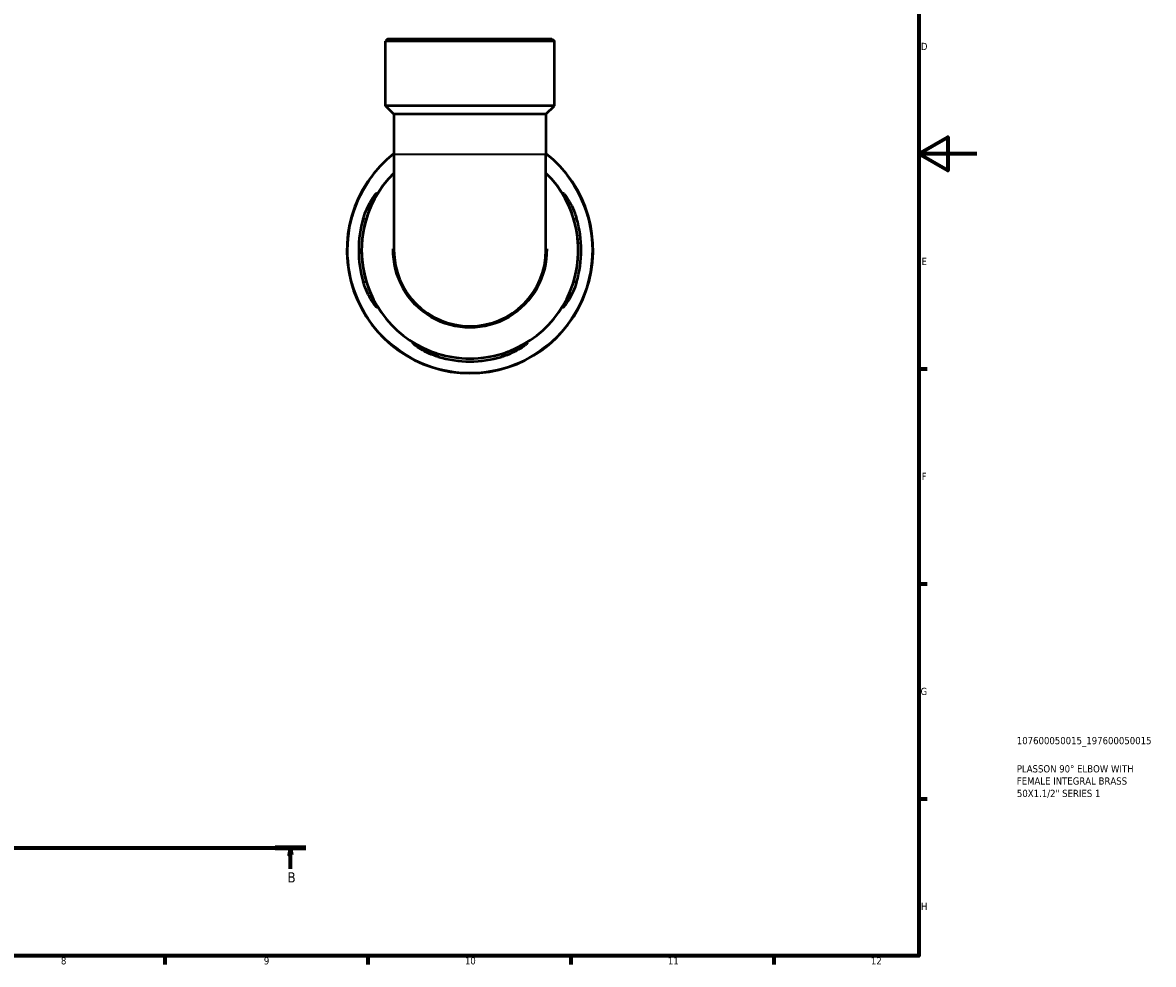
# Model space of a CAD drawing. Header units: millimetres. Extents: x 0 to 902, y 0 to 769.
# Tile 5 of 6: x 512 to 902, y 17 to 342. Entities that reach past the tile are written whole.
import ezdxf

# ---------------------------------------------------------------- set-up
doc = ezdxf.new("R2010")
doc.units = ezdxf.units.MM
doc.linetypes.add('CHAIN', pattern=[0.7087, 0.4724, -0.0591, 0.1181, -0.0591])
for name, color, linetype, lineweight in [('Border (ISO)', 7, 'Continuous', 70), ('Section Line (ISO)', 7, 'CHAIN', 70), ('Title (ISO)', 7, 'Continuous', 50), ('Visible (ISO)', 7, 'Continuous', 50), ('Visible Narrow (ISO)', 7, 'Continuous', 35)]:
    doc.layers.add(name, color=color, linetype=linetype, lineweight=lineweight)
doc.styles.add('Label Text (ISO)', font='tahoma.ttf')
doc.styles.add('Note Text (ISO)', font='tahoma.ttf')

# ---------------------------------------------------------------- blocks, each defined once
blk = doc.blocks.new('Borders Default Border')
at = {"layer": 'Border (ISO)'}
for p, q in [((821, 222.75), (823.9, 222.75)), ((821, 148.5), (823.9, 148.5)), ((821, 74.25), (823.9, 74.25)), ((560.67, 20), (560.67, 17.1)), ((630.75, 20), (630.75, 17.1)), ((700.83, 20), (700.83, 17.1)), ((770.92, 20), (770.92, 17.1))]:
    blk.add_line(p, q, dxfattribs=at)
at = {"layer": 'Border (ISO)', "flags": 128}
for points in [[(20, 20), (20, 574), (821, 574), (821, 20), (20, 20)], [(841, 297), (821, 297), (831, 302.77), (831, 291.23), (821, 297)]]:
    blk.add_lwpolyline(points, dxfattribs=at)
at = {"layer": 'Border (ISO)', "color": 232, "true_color": 0xca0064, "char_height": 2.5, "attachment_point": 7, "style": 'Note Text (ISO)'}
for s, insert in [('D', (821.73, 332.88)), ('E', (821.94, 258.63)), ('F', (822, 184.38)), ('G', (821.61, 110.08)), ('H', (821.74, 35.88)), ('8', (524.81, 17.04)), ('9', (594.88, 17.05)), ('10', (664.29, 17.05)), ('11', (734.37, 17.1)), ('12', (804.46, 17.1))]:
    blk.add_mtext(s, dxfattribs=dict(at, insert=insert))
blk = doc.blocks.new('Title Blocks ISO')
at = {"layer": 'Title (ISO)', "color": 232, "true_color": 0xca0064, "style": 'Note Text (ISO)'}
for tag, p in [('PART_NUMBER_001', (33.84, 73.14)), ('DESCRIPTION_001', (33.84, 63.4)), ('DESCRIPTION_002', (33.84, 59.19)), ('DESCRIPTION_003', (33.88, 54.91))]:
    blk.add_attdef(tag, p, '', height=2.5, dxfattribs=at)
blk = doc.blocks.new('2dTransSection0')
at = {"layer": 'Section Line (ISO)', "linetype": 'CHAIN'}
blk.add_line((260.21, 57.4), (609.35, 57.4), dxfattribs=at)
at = {"layer": 'Section Line (ISO)', "linetype": 'Continuous', "lineweight": 140}
for p, q in [((260.21, 57.4), (270.73, 57.4)), ((598.82, 57.4), (609.35, 57.4))]:
    blk.add_line(p, q, dxfattribs=at)
at = {"layer": 'Section Line (ISO)', "linetype": 'Continuous'}
for p, q in [((265.47, 57.4), (264.97, 54.9)), ((264.97, 54.9), (265.97, 54.9)), ((265.47, 54.9), (265.47, 57.4)), ((265.97, 54.9), (265.47, 57.4)), ((265.47, 50.14), (265.47, 54.9)), ((604.09, 57.4), (603.59, 54.9)), ((603.59, 54.9), (604.59, 54.9)), ((604.09, 54.9), (604.09, 57.4)), ((604.59, 54.9), (604.09, 57.4)), ((604.09, 50.14), (604.09, 54.9))]:
    blk.add_line(p, q, dxfattribs=at)
at = {"layer": 'Section Line (ISO)', "linetype": 'Continuous', "flags": 128}
for points in [[(265.97, 54.9), (265.47, 57.4), (264.97, 54.9), (265.97, 54.9)], [(604.59, 54.9), (604.09, 57.4), (603.59, 54.9), (604.59, 54.9)]]:
    blk.add_lwpolyline(points, dxfattribs=at)
at = {"layer": 'Section Line (ISO)'}
for points in [[(265.97, 54.9), (265.47, 57.4), (264.97, 54.9), (265.97, 54.9)], [(604.59, 54.9), (604.09, 57.4), (603.59, 54.9), (604.59, 54.9)]]:
    blk.add_solid(points, dxfattribs=at)
at = {"layer": 'Section Line (ISO)', "char_height": 3.5, "attachment_point": 7, "style": 'Label Text (ISO)'}
for insert in [(264.4, 45.4), (603.02, 45.4)]:
    blk.add_mtext('B', dxfattribs=dict(at, insert=insert))

msp = doc.modelspace()

# ---------------------------------------------------------------- linework, layer by layer
at = {"layer": 'Visible (ISO)'}
for p, q in [((637.739, 336.741), (636.889, 335.891)), ((695.187, 335.891), (636.889, 335.891)), ((636.889, 313.641), (636.889, 335.891)), ((637.739, 336.741), (694.337, 336.741)), ((694.337, 336.741), (695.187, 335.891)), ((695.187, 313.641), (695.187, 335.891)), ((695.187, 313.641), (636.889, 313.641)), ((639.804, 310.726), (636.889, 313.641)), ((692.272, 310.726), (695.187, 313.641)), ((639.804, 310.726), (639.804, 296.945)), ((692.272, 310.726), (639.804, 310.726)), ((692.272, 310.726), (692.272, 296.945)), ((639.804, 296.945), (639.804, 263.741)), ((692.272, 263.741), (692.272, 296.945))]:
    msp.add_line(p, q, dxfattribs=at)
for radius, start, end in [(42.5, 128.11765, 51.88235), (37.4, 134.54366, 45.45634), (38.425, 163.36527, 196.63473), (37.405, 162.89796, 197.10204), (37.405, 342.89796, 17.10204), (38.425, 343.36527, 16.63473), (26.234, 180, 0), (37.405, 252.89796, 287.10204), (38.425, 253.36527, 286.63473)]:
    msp.add_arc((666.038, 263.741), radius, start, end, dxfattribs=at)
for points, knots in [([(629.221, 274.741), (629.387, 275.297), (629.571, 275.847), (630.17, 277.463), (630.626, 278.478), (631.586, 280.336), (632.093, 281.17), (632.948, 282.431), (633.307, 282.891), (633.749, 283.382), (633.876, 283.491), (633.982, 283.492), (633.968, 283.396), (633.801, 282.98), (633.621, 282.62), (633.064, 281.519), (632.646, 280.698), (631.754, 278.761), (631.28, 277.631), (630.651, 275.878), (630.462, 275.312), (630.286, 274.741)], [-3.0728185, -3.0728185, -3.0728185, -3.0728185, -2.8979189, -2.8979189, -2.5471906, -2.5471906, -2.1792349, -2.1792349, -1.8502715, -1.8502715, -1.6094546, -1.6094546, -1.384018, -1.384018, -1.1093647, -1.1093647, -0.7386253, -0.7386253, -0.3505366, -0.3505366, -0.1706275, -0.1706275, -0.1706275, -0.1706275]), ([(701.789, 274.741), (701.648, 275.202), (701.497, 275.66), (700.973, 277.162), (700.57, 278.166), (699.712, 280.115), (699.258, 281.032), (698.607, 282.321), (698.378, 282.766), (698.14, 283.299), (698.096, 283.438), (698.146, 283.52), (698.24, 283.459), (698.594, 283.099), (698.891, 282.739), (699.697, 281.618), (700.239, 280.77), (701.288, 278.825), (701.796, 277.734), (702.464, 275.97), (702.671, 275.359), (702.855, 274.741)], [-3.0432113, -3.0432113, -3.0432113, -3.0432113, -2.8981948, -2.8981948, -2.5610378, -2.5610378, -2.1775655, -2.1775655, -1.8826405, -1.8826405, -1.6526804, -1.6526804, -1.4206498, -1.4206498, -1.1178902, -1.1178902, -0.7201261, -0.7201261, -0.3378687, -0.3378687, -0.1434595, -0.1434595, -0.1434595, -0.1434595]), ([(630.286, 252.741), (630.428, 252.281), (630.579, 251.823), (631.103, 250.321), (631.505, 249.317), (632.363, 247.368), (632.818, 246.451), (633.469, 245.162), (633.698, 244.716), (633.936, 244.184), (633.98, 244.044), (633.93, 243.963), (633.836, 244.024), (633.482, 244.384), (633.185, 244.744), (632.379, 245.865), (631.837, 246.712), (630.788, 248.658), (630.28, 249.748), (629.612, 251.513), (629.405, 252.124), (629.221, 252.741)], [-3.0432113, -3.0432113, -3.0432113, -3.0432113, -2.8981948, -2.8981948, -2.5610378, -2.5610378, -2.1775655, -2.1775655, -1.8826405, -1.8826405, -1.6526804, -1.6526804, -1.4206498, -1.4206498, -1.1178902, -1.1178902, -0.7201261, -0.7201261, -0.3378687, -0.3378687, -0.1434595, -0.1434595, -0.1434595, -0.1434595]), ([(702.855, 252.741), (702.689, 252.186), (702.505, 251.636), (701.906, 250.02), (701.45, 249.004), (700.489, 247.146), (699.983, 246.312), (699.128, 245.052), (698.769, 244.591), (698.327, 244.101), (698.199, 243.992), (698.093, 243.991), (698.108, 244.086), (698.275, 244.503), (698.455, 244.863), (699.012, 245.963), (699.43, 246.784), (700.322, 248.722), (700.796, 249.851), (701.425, 251.604), (701.614, 252.171), (701.789, 252.741)], [-3.0728185, -3.0728185, -3.0728185, -3.0728185, -2.8979189, -2.8979189, -2.5471906, -2.5471906, -2.1792349, -2.1792349, -1.8502715, -1.8502715, -1.6094546, -1.6094546, -1.384018, -1.384018, -1.1093647, -1.1093647, -0.7386253, -0.7386253, -0.3505366, -0.3505366, -0.1706275, -0.1706275, -0.1706275, -0.1706275]), ([(655.038, 226.924), (654.483, 227.09), (653.933, 227.274), (652.316, 227.873), (651.301, 228.329), (649.443, 229.29), (648.609, 229.796), (647.349, 230.652), (646.888, 231.01), (646.397, 231.452), (646.288, 231.58), (646.288, 231.686), (646.383, 231.672), (646.799, 231.504), (647.159, 231.325), (648.26, 230.767), (649.081, 230.349), (651.019, 229.458), (652.148, 228.983), (653.901, 228.354), (654.467, 228.165), (655.038, 227.99)], [-3.0728185, -3.0728185, -3.0728185, -3.0728185, -2.8979189, -2.8979189, -2.5471906, -2.5471906, -2.1792349, -2.1792349, -1.8502715, -1.8502715, -1.6094546, -1.6094546, -1.384018, -1.384018, -1.1093647, -1.1093647, -0.7386253, -0.7386253, -0.3505366, -0.3505366, -0.1706275, -0.1706275, -0.1706275, -0.1706275]), ([(677.038, 227.99), (677.498, 228.131), (677.956, 228.282), (679.459, 228.806), (680.463, 229.209), (682.411, 230.067), (683.328, 230.521), (684.617, 231.173), (685.063, 231.402), (685.595, 231.639), (685.735, 231.683), (685.816, 231.633), (685.755, 231.539), (685.396, 231.185), (685.035, 230.888), (683.915, 230.083), (683.067, 229.54), (681.121, 228.492), (680.031, 227.984), (678.266, 227.316), (677.656, 227.109), (677.038, 226.924)], [-3.0432113, -3.0432113, -3.0432113, -3.0432113, -2.8981948, -2.8981948, -2.5610378, -2.5610378, -2.1775655, -2.1775655, -1.8826405, -1.8826405, -1.6526804, -1.6526804, -1.4206498, -1.4206498, -1.1178902, -1.1178902, -0.7201261, -0.7201261, -0.3378687, -0.3378687, -0.1434595, -0.1434595, -0.1434595, -0.1434595])]:
    msp.add_open_spline(points, degree=3, knots=knots, dxfattribs=at)
at = {"layer": 'Visible Narrow (ISO)'}
for p, q in [((640.127, 296.945), (691.949, 296.945)), ((629.274, 274.741), (630.233, 274.741)), ((701.843, 274.741), (702.802, 274.741)), ((630.233, 252.741), (629.274, 252.741)), ((702.802, 252.741), (701.843, 252.741)), ((655.038, 226.977), (655.038, 227.936)), ((677.038, 227.936), (677.038, 226.977))]:
    msp.add_line(p, q, dxfattribs=at)
for radius, start, end in [(42.263, 142.53315, 37.46685), (26.738, 178.972, 1.028)]:
    msp.add_arc((666.038, 263.741), radius, start, end, dxfattribs=at)

# ---------------------------------------------------------------- block references
msp.add_blockref('Borders Default Border', (0, 0))
msp.add_blockref('Title Blocks ISO', (821, 20)).add_auto_attribs({'PART_NUMBER_001': '107600050015_197600050015', 'DESCRIPTION_001': 'PLASSON 90° ELBOW WITH', 'DESCRIPTION_002': 'FEMALE INTEGRAL BRASS', 'DESCRIPTION_003': '50X1.1/2" SERIES 1'})
at = {"layer": 'Section Line (ISO)'}
msp.add_blockref('2dTransSection0', (0, 0), dxfattribs=at)

doc.saveas('drawing.dxf')
